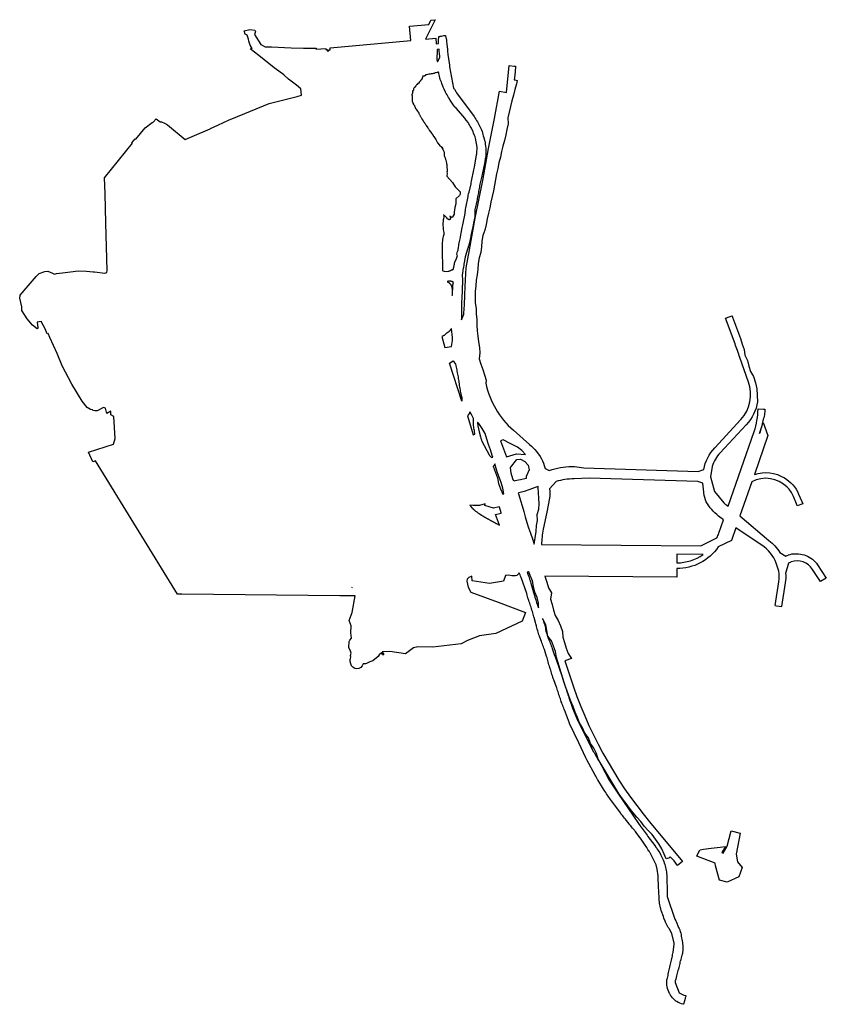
# Model space of a CAD drawing. Extents: x 1996413 to 2010497, y 848885 to 866072.
import ezdxf
from ezdxf.lldxf.tags import DXFTag

# ---------------------------------------------------------------- set-up
doc = ezdxf.new("R2010")
doc.units = 0
doc.header["$MEASUREMENT"] = 0
doc.layers.add('ce-eros-limt-doti', color=2, linetype='LOD')
doc.styles.get("Standard").update_dxf_attribs({"font": 'ler.shx'})
tags = doc.linetypes.add('LOD', pattern='A,1,-0.2,["LOD",Standard,S=0.08,R=0,X=-0.1,Y=-0.04],-0.22', length=1.42).pattern_tags.tags
tags[6] = DXFTag(74, 10)

msp = doc.modelspace()

# ---------------------------------------------------------------- linework, layer by layer
at = {"layer": 'ce-eros-limt-doti', "flags": 128}
for points in [[(2009601, 855846), (2009666, 856259, 0.072843), (2009668, 856448), (2009640, 856535, 0.163251), (2009410, 856871), (2008916, 857200), (2008840, 856982), (2008610, 856870, -0.2497), (2007886, 856492), (2007885, 856342), (2005581, 856360), (2005619, 856254), (2005648, 856158), (2005696, 856069), (2005680, 855958), (2005708, 855862), (2005735, 855766), (2005763, 855670), (2005816, 855582), (2005857, 855490), (2005888, 855395), (2005896, 855293), (2005928, 855198), (2005957, 855102), (2005991, 855008), (2006050, 854922), (2005930, 854883), (2006022, 854599, 0.095377), (2007412, 852068), (2007984, 851378), (2007900, 851308), (2007839, 851388), (2007772, 851462), (2007745, 851439), (2007720, 851429), (2007701, 851422), (2007668, 851506), (2007622, 851597), (2007570, 851684), (2007514, 851768), (2007456, 851849), (2007384, 851920), (2007319, 851996), (2007257, 852076), (2007191, 852153), (2007123, 852229), (2007058, 852308), (2007000, 852391), (2006940, 852474), (2006880, 852555), (2006827, 852642), (2006773, 852729), (2006723, 852817), (2006670, 852904), (2006616, 852990), (2006564, 853077), (2006514, 853165), (2006484, 853265), (2006438, 853355), (2006377, 853438), (2006347, 853536), (2006282, 853617), (2006239, 853709), (2006190, 853799), (2006151, 853893), (2006112, 853986), (2006074, 854081), (2006035, 854175), (2006001, 854270), (2005966, 854366), (2005934, 854462), (2005904, 854559), (2005871, 854654), (2005841, 854749), (2005816, 854847), (2005785, 854941), (2005768, 855041), (2005735, 855136), (2005699, 855229), (2005632, 855313), (2005616, 855412), (2005597, 855511), (2005551, 855602), (2005543, 855617), (2005551, 855594), (2005559, 855570), (2005567, 855546), (2005569, 855538), (2005574, 855522), (2005580, 855498), (2005586, 855474), (2005591, 855449), (2005596, 855425), (2005601, 855400), (2005616, 855352), (2005624, 855328), (2005648, 855259), (2005658, 855236), (2005668, 855213), (2005676, 855190), (2005677, 855189), (2005677, 855188), (2005686, 855165), (2005695, 855141), (2005703, 855118), (2005711, 855094), (2005752, 854976), (2005760, 854953), (2005769, 854929), (2005777, 854905), (2005883, 854599), (2005891, 854576), (2005916, 854505), (2005924, 854481), (2005931, 854457), (2005939, 854434), (2005954, 854386), (2005962, 854362), (2005968, 854342), (2005969, 854338), (2005977, 854315), (2005985, 854291), (2005993, 854267), (2006001, 854243), (2006008, 854221), (2006041, 854126), (2006049, 854103), (2006058, 854080), (2006060, 854074), (2006065, 854056), (2006154, 853846), (2006426, 853304), (2006428, 853301), (2006442, 853280), (2006448, 853271), (2006455, 853258), (2006479, 853215), (2006491, 853193), (2006504, 853171), (2006516, 853149), (2006528, 853128), (2006552, 853085), (2006576, 853040), (2006588, 853018), (2006600, 852996), (2006624, 852952), (2006635, 852930), (2006647, 852908), (2006653, 852896), (2006704, 852796), (2006867, 852556), (2006867, 852556), (2006868, 852554), (2007220, 852041), (2007249, 852001), (2007255, 851992), (2007255, 851991), (2007263, 851980), (2007266, 851976), (2007367, 851837), (2007382, 851816), (2007501, 851656), (2007514, 851640), (2007516, 851636), (2007531, 851616), (2007535, 851610), (2007535, 851610), (2007545, 851596), (2007546, 851595), (2007561, 851573), (2007575, 851550), (2007589, 851527), (2007602, 851503), (2007615, 851479), (2007627, 851454), (2007638, 851430), (2007648, 851405), (2007658, 851379), (2007661, 851372), (2007661, 851371), (2007664, 851363), (2007667, 851353), (2007675, 851328), (2007683, 851301), (2007689, 851275), (2007695, 851248), (2007700, 851222), (2007704, 851195), (2007708, 851168), (2007711, 851141), (2007713, 851114), (2007713, 851106), (2007713, 851104), (2007713, 851104), (2007714, 851088), (2007714, 851081), (2007714, 851063), (2007715, 851038), (2007715, 851013), (2007715, 850988), (2007716, 850963), (2007716, 850938), (2007716, 850913), (2007717, 850888), (2007717, 850863), (2007717, 850838), (2007717, 850813), (2007717, 850788), (2007717, 850788), (2007717, 850765), (2007849, 850371), (2007871, 850340), (2007877, 850329), (2007918, 850225), (2007925, 850209), (2007937, 850184), (2007939, 850179), (2007946, 850157), (2007954, 850130), (2007960, 850103), (2007965, 850076), (2007979, 849993), (2007983, 849966), (2007987, 849938), (2007990, 849910), (2007992, 849882), (2007992, 849854), (2007992, 849851), (2007991, 849825), (2007988, 849797), (2007983, 849769), (2007981, 849762), (2007981, 849762), (2007979, 849754), (2007976, 849743), (2007969, 849719), (2007962, 849695), (2007954, 849671), (2007948, 849647), (2007947, 849645), (2007942, 849623), (2007937, 849598), (2007931, 849574), (2007925, 849550), (2007919, 849525), (2007913, 849501), (2007907, 849477), (2007901, 849453), (2007894, 849428), (2007888, 849404), (2007882, 849380), (2007876, 849356), (2007873, 849342), (2007870, 849331), (2007869, 849329), (2007869, 849326), (2007863, 849308), (2007860, 849298), (2007858, 849287), (2007855, 849268), (2007929, 849085), (2008011, 849047), (2008013, 849046), (2008037, 849040), (2008046, 849038), (2008043, 849029), (2008042, 849024), (2008041, 849023), (2008035, 849000), (2008033, 848994), (2008024, 848962), (2008015, 848930), (2008013, 848924), (2008007, 848901), (2008006, 848900), (2008005, 848895), (2008002, 848885), (2007994, 848888), (2007970, 848896), (2007968, 848896), (2007940, 848906), (2007930, 848909), (2007926, 848911), (2007911, 848918), (2007884, 848935), (2007872, 848943), (2007858, 848953), (2007834, 848973), (2007812, 848996), (2007792, 849020), (2007775, 849046), (2007762, 849068), (2007760, 849073), (2007747, 849101), (2007736, 849130), (2007726, 849159), (2007725, 849161), (2007718, 849189), (2007713, 849219), (2007711, 849250), (2007712, 849282), (2007715, 849313), (2007719, 849331), (2007721, 849341), (2007733, 849389), (2007738, 849414), (2007744, 849438), (2007749, 849463), (2007755, 849487), (2007761, 849511), (2007766, 849536), (2007772, 849560), (2007778, 849584), (2007784, 849609), (2007789, 849633), (2007795, 849657), (2007810, 849731), (2007814, 849756), (2007819, 849780), (2007822, 849791), (2007838, 849933), (2007838, 849955), (2007799, 850122), (2007758, 850197), (2007751, 850208), (2007737, 850228), (2007723, 850249), (2007717, 850261), (2007711, 850271), (2007701, 850294), (2007691, 850317), (2007682, 850339), (2007662, 850388), (2007653, 850416), (2007616, 850521), (2007609, 850544), (2007606, 850556), (2007604, 850564), (2007603, 850565), (2007602, 850570), (2007596, 850596), (2007591, 850623), (2007587, 850649), (2007583, 850676), (2007581, 850703), (2007579, 850730), (2007578, 850747), (2007576, 850783), (2007575, 850808), (2007573, 850833), (2007572, 850858), (2007570, 850883), (2007569, 850908), (2007567, 850933), (2007566, 850958), (2007565, 850983), (2007564, 851008), (2007563, 851033), (2007561, 851058), (2007560, 851076), (2007560, 851083), (2007560, 851099), (2007560, 851099), (2007560, 851101), (2007559, 851130), (2007544, 851242), (2007525, 851317), (2007421, 851530), (2007417, 851536), (2007403, 851556), (2007400, 851560), (2007389, 851578), (2007376, 851599), (2007362, 851620), (2007349, 851641), (2007336, 851662), (2007322, 851683), (2007266, 851766), (2007191, 851866), (2007175, 851885), (2007164, 851899), (2007152, 851915), (2007146, 851923), (2007130, 851942), (2007114, 851961), (2007098, 851981), (2007083, 852000), (2007067, 852020), (2007051, 852039), (2007036, 852059), (2007004, 852098), (2006988, 852117), (2006972, 852136), (2006957, 852156), (2006941, 852175), (2006925, 852195), (2006910, 852215), (2006901, 852227), (2006752, 852429), (2006745, 852439), (2006730, 852459), (2006729, 852461), (2006728, 852462), (2006715, 852480), (2006701, 852500), (2006687, 852521), (2006673, 852542), (2006659, 852562), (2006645, 852583), (2006632, 852604), (2006618, 852625), (2006609, 852640), (2006508, 852802), (2006502, 852811), (2006495, 852823), (2006483, 852845), (2006471, 852867), (2006459, 852888), (2006317, 853153), (2006305, 853175), (2006298, 853187), (2006173, 853448), (2006014, 853787), (2006011, 853792), (2005923, 854023), (2005921, 854029), (2005912, 854053), (2005903, 854076), (2005894, 854100), (2005886, 854124), (2005877, 854148), (2005870, 854168), (2005870, 854168), (2005869, 854172), (2005869, 854173), (2005861, 854195), (2005853, 854219), (2005845, 854243), (2005837, 854266), (2005828, 854290), (2005827, 854293), (2005821, 854314), (2005813, 854338), (2005806, 854362), (2005798, 854385), (2005790, 854409), (2005786, 854422), (2005739, 854550), (2005730, 854573), (2005724, 854591), (2005722, 854597), (2005714, 854621), (2005707, 854645), (2005699, 854669), (2005684, 854716), (2005676, 854740), (2005674, 854747), (2005668, 854765), (2005661, 854789), (2005654, 854813), (2005647, 854837), (2005639, 854861), (2005633, 854885), (2005626, 854909), (2005620, 854933), (2005613, 854957), (2005575, 855076), (2005566, 855100), (2005557, 855123), (2005549, 855147), (2005541, 855169), (2005532, 855193), (2005524, 855216), (2005514, 855245), (2005513, 855245), (2005489, 855312), (2005480, 855335), (2005472, 855359), (2005464, 855382), (2005457, 855406), (2005451, 855431), (2005445, 855455), (2005439, 855479), (2005434, 855494), (2005425, 855527), (2005418, 855552), (2005396, 855636), (2005392, 855648), (2005385, 855672), (2005365, 855744), (2005357, 855768), (2005350, 855792), (2005342, 855816), (2005333, 855839), (2005326, 855863), (2005319, 855887), (2005311, 855911), (2005304, 855935), (2005288, 855982), (2005280, 856006), (2005273, 856030), (2005265, 856054), (2005167, 856337), (2005157, 856360), (2005149, 856384), (2005136, 856415), (2005125, 856399), (2005113, 856385), (2005094, 856373), (2005072, 856365), (2005056, 856362), (2005006, 856364), (2004956, 856379), (2004893, 856372), (2004862, 856271), (2004617, 856229), (2004312, 856280), (2004310, 856357), (2004256, 856334), (2004226, 856307), (2004221, 856271), (2004243, 856167), (2004288, 856081), (2004766, 855903), (2005245, 855725), (2005185, 855575), (2004727, 855356), (2004441, 855317), (2004234, 855237), (2004121, 855177), (2003629, 855122), (2003363, 855124), (2003289, 855110), (2003150, 855003), (2002877, 855041), (2002741, 855036), (2002773, 854991), (2002755, 854980), (2002728, 855020), (2002688, 854986), (2002672, 854956), (2002576, 854881), (2002527, 854862), (2002470, 854837), (2002451, 854831), (2002425, 854826), (2002409, 854826, -0.784966), (2002192, 854830), (2002185, 854870, -0.101135), (2002192, 854942), (2002190, 854972), (2002198, 855016), (2002187, 855050), (2002160, 855111), (2002165, 855218), (2002175, 855242), (2002207, 855278), (2002196, 855372), (2002198, 855490), (2002168, 855583), (2002216, 855724), (2002271, 856015), (2002003, 856016), (1999243, 856046), (1999171, 856047), (1997739, 858373), (1997691, 858357), (1997614, 858521), (1998050, 858663), (1998080, 858759), (1998058, 859144), (1998003, 859176), (1998006, 859239), (1997935, 859199), (1997910, 859294), (1997878, 859305), (1997766, 859244), (1997725, 859242), (1997698, 859248), (1997683, 859265), (1997650, 859270), (1997591, 859305), (1997502, 859414), (1997322, 859709), (1997157, 860030), (1997065, 860244), (1996938, 860526), (1996910, 860595), (1996891, 860587), (1996857, 860675), (1996786, 860802), (1996719, 860792), (1996732, 860695), (1996718, 860676), (1996638, 860743), (1996546, 860850), (1996453, 860999), (1996453, 861061), (1996413, 861212), (1996422, 861266), (1996699, 861589), (1996752, 861640), (1996852, 861678), (1996902, 861681), (1996987, 861647), (1997018, 861629), (1997055, 861643), (1997158, 861652), (1997298, 861671), (1997431, 861686), (1997580, 861685), (1997698, 861673), (1997719, 861671), (1997898, 861647), (1997935, 861661), (1997942, 861693), (1997918, 862520), (1997903, 863039), (1997895, 863313), (1998384, 863915), (1998371, 863925), (1998428, 863995), (1998441, 863985), (1998606, 864186), (1998726, 864277), (1998746, 864282), (1998797, 864344), (1998864, 864288), (1998888, 864287), (1998940, 864267), (1998991, 864235), (1999303, 863983), (1999427, 864034), (1999740, 864170), (1999744, 864172), (1999870, 864232), (2000068, 864323), (2000118, 864343), (2000768, 864612), (2001256, 864731), (2001335, 864755), (2001319, 864864), (2001247, 864927), (2001104, 865033), (2001025, 865109), (2000936, 865175), (2000855, 865231), (2000589, 865450), (2000439, 865561), (2000473, 865569), (2000439, 865625), (2000411, 865700), (2000406, 865734), (2000383, 865800), (2000351, 865819), (2000335, 865876), (2000432, 865901), (2000520, 865888), (2000528, 865869), (2000514, 865816), (2000626, 865638), (2000634, 865633), (2000698, 865598), (2000811, 865597), (2001152, 865580), (2001371, 865573), (2001591, 865574), (2001586, 865556), (2001759, 865572), (2001759, 865552), (2001783, 865550), (2001782, 865528), (2001812, 865527), (2001813, 865547), (2001834, 865546), (2001835, 865579), (2003242, 865709), (2003218, 865958), (2003555, 865989), (2003592, 866067), (2003667, 866072), (2003659, 866059), (2003497, 865733), (2003676, 865749), (2003685, 865651), (2003728, 865654), (2003727, 865668), (2003726, 865686), (2003726, 865687), (2003725, 865701), (2003724, 865712), (2003731, 865778), (2003736, 865779), (2003738, 865779), (2003743, 865780), (2003745, 865780), (2003749, 865781), (2003755, 865782), (2003780, 865787), (2003819, 865794), (2003825, 865795), (2003828, 865795), (2003830, 865796), (2003835, 865797), (2003837, 865797), (2003845, 865798), (2003845, 865788), (2003862, 865736), (2003864, 865726), (2003865, 865712), (2003865, 865711), (2003867, 865681), (2003869, 865656), (2003870, 865641), (2003871, 865631), (2003875, 865606), (2003878, 865581), (2003880, 865574), (2003882, 865557), (2003883, 865532), (2003885, 865507), (2003887, 865482), (2003890, 865457), (2003893, 865432), (2003919, 865276), (2003919, 865268), (2003919, 865264), (2003918, 865255), (2003917, 865248), (2003990, 864879), (2004002, 864859), (2004026, 864819), (2004038, 864798), (2004346, 864381), (2004362, 864359), (2004377, 864337), (2004391, 864314), (2004406, 864292), (2004431, 864244), (2004444, 864221), (2004455, 864196), (2004467, 864172), (2004477, 864147), (2004485, 864121), (2004492, 864095), (2004500, 864070), (2004507, 864044), (2004515, 864018), (2004516, 864015), (2004517, 864010), (2004522, 863992), (2004530, 863966), (2004538, 863940), (2004542, 863914), (2004548, 863860), (2004551, 863833), (2004552, 863806), (2004552, 863779), (2004551, 863752), (2004550, 863725), (2004549, 863698), (2004546, 863671), (2004541, 863644), (2004534, 863591), (2004532, 863578), (2004532, 863578), (2004530, 863568), (2004529, 863565), (2004488, 863369), (2004484, 863344), (2004478, 863320), (2004471, 863296), (2004464, 863272), (2004457, 863248), (2004450, 863224), (2004447, 863199), (2004443, 863174), (2004439, 863149), (2004439, 863148), (2004435, 863125), (2004431, 863100), (2004426, 863075), (2004422, 863051), (2004417, 863026), (2004412, 863002), (2004408, 862977), (2004403, 862953), (2004398, 862928), (2004392, 862904), (2004388, 862879), (2004382, 862855), (2004378, 862830), (2004371, 862806), (2004359, 862757), (2004358, 862732), (2004358, 862706), (2004360, 862680), (2004359, 862655), (2004357, 862630), (2004353, 862606), (2004349, 862581), (2004344, 862556), (2004339, 862532), (2004328, 862483), (2004323, 862458), (2004318, 862434), (2004313, 862409), (2004308, 862385), (2004303, 862360), (2004298, 862336), (2004292, 862312), (2004287, 862287), (2004283, 862263), (2004277, 862238), (2004272, 862214), (2004266, 862189), (2004261, 862165), (2004254, 862141), (2004247, 862117), (2004246, 862112), (2004244, 862105), (2004241, 862093), (2004234, 862069), (2004193, 861933), (2004192, 861927), (2004169, 861805), (2004165, 861781), (2004160, 861757), (2004156, 861732), (2004152, 861708), (2004148, 861683), (2004143, 861659), (2004138, 861610), (2004143, 861535), (2004143, 861510), (2004142, 861486), (2004142, 861461), (2004142, 861436), (2004141, 861430), (2004141, 861430), (2004140, 861404), (2004139, 861387), (2004137, 861362), (2004136, 861338), (2004130, 861215), (2004130, 861190), (2004129, 861166), (2004128, 861141), (2004127, 861116), (2004125, 861092), (2004125, 861067), (2004126, 861043), (2004126, 861018), (2004128, 860993), (2004128, 860969), (2004128, 860944), (2004129, 860920), (2004128, 860895), (2004129, 860870), (2004128, 860846), (2004127, 860832), (2004167, 860934), (2004173, 861036), (2004178, 861086), (2004184, 861273), (2004199, 861530), (2004210, 861742), (2004266, 862056), (2004363, 862608), (2004498, 863263), (2004601, 863826), (2004704, 864345), (2004793, 864822), (2004913, 864803), (2004962, 865270), (2005044, 865264), (2005070, 865263), (2005063, 865161), (2005054, 865060), (2005047, 865024), (2005059, 865021), (2005100, 865009), (2005085, 864953), (2005060, 864853), (2005034, 864753), (2005008, 864654), (2004982, 864555), (2004957, 864457), (2004936, 864360), (2004941, 864256), (2004921, 864158), (2004900, 864061), (2004877, 863963), (2004850, 863867), (2004825, 863770), (2004807, 863671), (2004781, 863575), (2004760, 863477), (2004740, 863379), (2004722, 863281), (2004702, 863182), (2004684, 863084), (2004663, 862986), (2004639, 862889), (2004620, 862791), (2004600, 862693), (2004574, 862596), (2004555, 862498), (2004535, 862400), (2004502, 862305), (2004483, 862207), (2004479, 862105), (2004464, 862008), (2004435, 861914), (2004417, 861817), (2004414, 861718), (2004399, 861621), (2004383, 861524), (2004375, 861426), (2004368, 861328), (2004364, 861230), (2004363, 861132), (2004384, 861033), (2004381, 860936), (2004394, 860838), (2004397, 860740), (2004398, 860643), (2004413, 860546), (2004426, 860449), (2004441, 860353), (2004446, 860255), (2004436, 860155), (2004467, 860061), (2004498, 859967), (2004531, 859875), (2004555, 859781), (2004552, 859726, 0.163521), (2005032, 858907), (2005316, 858660, -0.052607), (2005434, 858533), (2005503, 858447, -0.050084), (2005570, 858293), (2005588, 858236), (2005658, 858203), (2005710, 858220, -0.085891), (2006098, 858275), (2006261, 858250), (2008260, 858188), (2008356, 858223, -0.139149), (2008548, 858600), (2009005, 859092, 0.279275), (2009140, 859747), (2008988, 860177, 0.002743), (2008903, 860413), (2008738, 860862), (2008819, 860892), (2008852, 860904), (2008860, 860882), (2008895, 860788), (2008929, 860694), (2008963, 860600), (2008996, 860505), (2009030, 860411), (2009063, 860316), (2009074, 860214), (2009120, 860124), (2009146, 860027), (2009174, 859931), (2009225, 859843), (2009260, 859732), (2009284, 859628), (2009292, 859521), (2009298, 859398)], [(2009297, 859403, -0.146537), (2009100, 859003), (2008644, 858512, 0.108189), (2008503, 858274), (2008476, 858095), (2008542, 857838), (2008705, 857641, 0.028829), (2008757, 857597), (2008783, 857578), (2009236, 858882, 0.082935), (2009304, 859279), (2009399, 859274), (2009410, 859273), (2009415, 859273), (2009417, 859273), (2009422, 859272), (2009424, 859272), (2009426, 859272), (2009425, 859253), (2009422, 859227), (2009419, 859201), (2009415, 859175), (2009410, 859150), (2009403, 859124), (2009396, 859099), (2009392, 859087), (2009387, 859073, -0.043762), (2009330, 858849), (2009397, 859041), (2009477, 858815), (2009241, 858134, -0.222596), (2009766, 858074, -0.162109), (2010013, 857792), (2010070, 857660), (2010084, 857620), (2009990, 857587), (2009977, 857623), (2009922, 857752, 0.117791), (2009812, 857911, 0.329767), (2009196, 858007), (2008989, 857411), (2009494, 856983, -0.091756), (2009686, 856773), (2009788, 856709, -0.063872), (2009894, 856746), (2010012, 856746, -0.153185), (2010253, 856655, -0.076914), (2010343, 856559), (2010497, 856326), (2010394, 856263), (2010254, 856476, 0.357963), (2009881, 856608)], [(2009601, 855846), (2009627, 855842), (2009720, 855828), (2009785, 856241, 0.055189), (2009792, 856410), (2009844, 856594), (2009881, 856608)]]:
    msp.add_lwpolyline(points, format="xyb", dxfattribs=at)
at = {"layer": 'ce-eros-limt-doti', "lineweight": -2, "flags": 128}
for points in [[(2003716, 865341), (2003749, 865419), (2003746, 865443), (2003744, 865468), (2003741, 865493), (2003738, 865518), (2003737, 865543), (2003735, 865555), (2003700, 865552), (2003699, 865370), (2003708, 865342), (2003716, 865341)], [(2004053, 861938), (2004054, 861940), (2004054, 861942), (2004057, 861949), (2004046, 861973), (2004048, 861978), (2004054, 862002), (2004060, 862027), (2004066, 862051), (2004076, 862100), (2004079, 862125), (2004081, 862138), (2004081, 862138), (2004083, 862150), (2004087, 862175), (2004092, 862200), (2004098, 862224), (2004108, 862273), (2004117, 862322), (2004121, 862347), (2004141, 862445), (2004146, 862470), (2004151, 862494), (2004157, 862518), (2004189, 862690), (2004192, 862714), (2004194, 862740), (2004199, 862765), (2004203, 862789), (2004241, 862986), (2004246, 863010), (2004252, 863035), (2004258, 863059), (2004293, 863205), (2004298, 863230), (2004303, 863254), (2004343, 863450), (2004348, 863474), (2004354, 863499), (2004389, 863711), (2004393, 863733), (2004399, 863848), (2004369, 864007), (2004363, 864029), (2004356, 864050), (2004339, 864093), (2004331, 864115), (2004302, 864177), (2004290, 864197), (2004278, 864216), (2004266, 864236), (2004253, 864256), (2004241, 864275), (2004214, 864313), (2004211, 864318), (2004185, 864353), (2004038, 864522), (2004016, 864542), (2004014, 864543), (2003997, 864563), (2003931, 864668), (2003930, 864669), (2003929, 864671), (2003926, 864676), (2003916, 864692), (2003902, 864715), (2003875, 864761), (2003861, 864784), (2003849, 864809), (2003826, 864857), (2003815, 864881), (2003809, 864895), (2003786, 864956), (2003776, 864981), (2003766, 865006), (2003757, 865031), (2003750, 865058), (2003743, 865084), (2003737, 865110), (2003731, 865136), (2003731, 865137), (2003730, 865143), (2003728, 865151), (2003717, 865163), (2003717, 865163), (2003717, 865162), (2003716, 865161), (2003715, 865159), (2003714, 865158), (2003712, 865156), (2003711, 865154), (2003709, 865153), (2003707, 865152), (2003705, 865151), (2003686, 865146), (2003682, 865145), (2003675, 865143), (2003670, 865142), (2003655, 865138), (2003650, 865136), (2003637, 865132), (2003637, 865132), (2003636, 865132), (2003633, 865131), (2003622, 865130), (2003608, 865128), (2003602, 865127), (2003602, 865127), (2003599, 865126), (2003577, 865122), (2003571, 865122), (2003563, 865122), (2003556, 865122), (2003515, 865112), (2003513, 865111), (2003507, 865109), (2003504, 865107), (2003495, 865102), (2003492, 865097), (2003490, 865095), (2003488, 865094), (2003487, 865093), (2003484, 865091), (2003482, 865091), (2003480, 865089), (2003476, 865087), (2003472, 865087), (2003454, 865091), (2003452, 865083), (2003451, 865079), (2003451, 865078), (2003448, 865072), (2003446, 865069), (2003444, 865065), (2003442, 865061), (2003441, 865059), (2003440, 865058), (2003441, 865056), (2003441, 865055), (2003441, 865051), (2003439, 865048), (2003421, 865023), (2003417, 865018), (2003413, 865012), (2003409, 865006), (2003409, 865006), (2003403, 864999), (2003400, 864995), (2003398, 864991), (2003393, 864987), (2003390, 864982), (2003390, 864980), (2003390, 864976), (2003388, 864972), (2003386, 864968), (2003385, 864967), (2003384, 864965), (2003376, 864962), (2003367, 864957), (2003350, 864942), (2003348, 864939), (2003347, 864938), (2003346, 864936), (2003345, 864935), (2003343, 864933), (2003343, 864933), (2003343, 864933), (2003334, 864922), (2003331, 864918), (2003327, 864913), (2003325, 864911), (2003312, 864897), (2003311, 864896), (2003307, 864891), (2003295, 864877), (2003290, 864866), (2003288, 864861), (2003288, 864856), (2003287, 864855), (2003287, 864849), (2003287, 864848), (2003287, 864847), (2003286, 864844), (2003284, 864839), (2003279, 864833), (2003277, 864832), (2003274, 864829), (2003274, 864829), (2003272, 864827), (2003269, 864822), (2003269, 864815), (2003269, 864812), (2003275, 864812), (2003274, 864797), (2003273, 864795), (2003273, 864792), (2003268, 864780), (2003268, 864779), (2003268, 864778), (2003265, 864771), (2003261, 864767), (2003260, 864764), (2003260, 864761), (2003261, 864759), (2003261, 864758), (2003262, 864753), (2003262, 864751), (2003263, 864749), (2003263, 864746), (2003263, 864743), (2003264, 864740), (2003264, 864739), (2003264, 864736), (2003264, 864735), (2003264, 864727), (2003264, 864726), (2003265, 864710), (2003265, 864708), (2003265, 864706), (2003265, 864703), (2003265, 864701), (2003264, 864687), (2003264, 864673), (2003265, 864668), (2003265, 864666), (2003265, 864664), (2003265, 864663), (2003264, 864658), (2003264, 864653), (2003275, 864622), (2003275, 864622), (2003275, 864622), (2003277, 864620), (2003278, 864618), (2003279, 864616), (2003288, 864597), (2003288, 864597), (2003290, 864593), (2003291, 864591), (2003298, 864581), (2003302, 864574), (2003304, 864572), (2003307, 864567), (2003307, 864567), (2003310, 864560), (2003311, 864558), (2003313, 864555), (2003313, 864555), (2003326, 864525), (2003327, 864524), (2003327, 864523), (2003328, 864522), (2003334, 864511), (2003335, 864509), (2003336, 864508), (2003336, 864507), (2003338, 864505), (2003339, 864503), (2003340, 864502), (2003342, 864497), (2003343, 864497), (2003345, 864493), (2003345, 864492), (2003356, 864477), (2003358, 864475), (2003358, 864475), (2003359, 864474), (2003361, 864471), (2003363, 864469), (2003369, 864464), (2003369, 864463), (2003370, 864462), (2003373, 864459), (2003374, 864459), (2003376, 864456), (2003377, 864454), (2003378, 864452), (2003378, 864451), (2003379, 864450), (2003380, 864446), (2003382, 864435), (2003387, 864424), (2003388, 864423), (2003388, 864423), (2003389, 864422), (2003390, 864421), (2003390, 864421), (2003391, 864420), (2003393, 864417), (2003396, 864415), (2003399, 864408), (2003401, 864404), (2003405, 864394), (2003406, 864390), (2003408, 864386), (2003410, 864382), (2003416, 864370), (2003417, 864369), (2003420, 864363), (2003426, 864354), (2003431, 864347), (2003432, 864346), (2003436, 864339), (2003437, 864337), (2003438, 864336), (2003439, 864335), (2003439, 864335), (2003440, 864334), (2003441, 864332), (2003458, 864305), (2003465, 864294), (2003465, 864294), (2003468, 864289), (2003471, 864286), (2003473, 864282), (2003482, 864270), (2003484, 864267), (2003487, 864262), (2003491, 864256), (2003499, 864245), (2003499, 864244), (2003505, 864236), (2003508, 864231), (2003511, 864228), (2003512, 864226), (2003538, 864185), (2003545, 864175), (2003551, 864165), (2003554, 864160), (2003561, 864148), (2003563, 864145), (2003607, 864084), (2003608, 864083), (2003613, 864075), (2003631, 864051), (2003632, 864050), (2003633, 864049), (2003633, 864049), (2003634, 864046), (2003635, 864046), (2003642, 864035), (2003679, 863980), (2003709, 863924), (2003741, 863885), (2003781, 863850), (2003803, 863821), (2003792, 863824), (2003796, 863818), (2003799, 863814), (2003801, 863811), (2003802, 863810), (2003815, 863786), (2003815, 863783), (2003823, 863761), (2003823, 863758), (2003827, 863733), (2003825, 863699), (2003829, 863686), (2003836, 863672), (2003839, 863659), (2003845, 863630), (2003853, 863619), (2003858, 863599), (2003867, 863561), (2003870, 863542), (2003872, 863526), (2003873, 863485), (2003874, 863473), (2003876, 863456), (2003878, 863439), (2003879, 863435), (2003879, 863432), (2003878, 863427), (2003871, 863412), (2003871, 863410), (2003874, 863401), (2003870, 863342), (2003972, 863228), (2004014, 863152), (2004102, 863066), (2004105, 863027), (2004091, 863002), (2004027, 862948), (2004028, 862857), (2004009, 862794), (2004000, 862713), (2003998, 862677), (2003962, 862617), (2003926, 862640), (2003927, 862633), (2003932, 862601), (2003931, 862598), (2003931, 862596), (2003931, 862594), (2003930, 862592), (2003929, 862590), (2003928, 862589), (2003927, 862587), (2003925, 862585), (2003924, 862584), (2003922, 862583), (2003920, 862582), (2003918, 862581), (2003916, 862580), (2003914, 862580), (2003912, 862580), (2003909, 862580), (2003907, 862581), (2003905, 862582), (2003902, 862583), (2003900, 862584), (2003899, 862585), (2003892, 862591), (2003891, 862593), (2003869, 862613), (2003865, 862617), (2003859, 862623), (2003834, 862649), (2003827, 862656), (2003822, 862661), (2003820, 862663), (2003817, 862667), (2003813, 862671), (2003813, 862669), (2003816, 862652), (2003818, 862629), (2003812, 862597), (2003806, 862580), (2003804, 862551), (2003801, 862521), (2003801, 862518), (2003801, 862504), (2003801, 862502), (2003801, 862501), (2003801, 862499), (2003801, 862496), (2003802, 862485), (2003802, 862484), (2003802, 862481), (2003802, 862473), (2003804, 862450), (2003804, 862448), (2003804, 862445), (2003805, 862437), (2003805, 862434), (2003806, 862430), (2003806, 862417), (2003812, 862383), (2003813, 862381), (2003817, 862359), (2003818, 862352), (2003818, 862352), (2003819, 862341), (2003819, 862332), (2003818, 862327), (2003817, 862324), (2003813, 862306), (2003808, 862289), (2003802, 862267), (2003796, 862237), (2003795, 862227), (2003794, 862220), (2003793, 862215), (2003790, 862179), (2003790, 862169), (2003790, 862169), (2003790, 862169), (2003789, 862157), (2003787, 862127), (2003787, 862126), (2003787, 862021), (2003790, 861934), (2003790, 861931), (2003791, 861926), (2003795, 861857), (2003795, 861855), (2003795, 861855), (2003795, 861844), (2003794, 861833), (2003794, 861829), (2003794, 861825), (2003794, 861825), (2003794, 861822), (2003794, 861820), (2003794, 861817), (2003794, 861817), (2003794, 861810), (2003794, 861801), (2003794, 861798), (2003794, 861795), (2003794, 861795), (2003794, 861794), (2003794, 861791), (2003794, 861791), (2003794, 861789), (2003794, 861788), (2003794, 861763), (2003794, 861755), (2003794, 861753), (2003794, 861747), (2003795, 861735), (2003796, 861713), (2003797, 861700), (2003799, 861686), (2003825, 861682), (2003830, 861681), (2003831, 861681), (2003832, 861681), (2003859, 861679), (2003860, 861679), (2003860, 861679), (2003897, 861683), (2003903, 861684), (2003922, 861691), (2003928, 861693), (2003934, 861695), (2003937, 861697), (2003954, 861707), (2003966, 861706), (2003985, 861722), (2003987, 861729), (2003988, 861731), (2003989, 861733), (2003990, 861738), (2003994, 861754), (2003994, 861755), (2003994, 861757), (2003995, 861760), (2003995, 861763), (2003995, 861764), (2003998, 861777), (2003998, 861778), (2003998, 861779), (2003999, 861781), (2004000, 861786), (2004001, 861791), (2004002, 861798), (2004004, 861817), (2004005, 861823), (2004007, 861831), (2004008, 861833), (2004008, 861834), (2004009, 861836), (2004011, 861840), (2004013, 861844), (2004014, 861847), (2004016, 861851), (2004016, 861851), (2004040, 861904), (2004041, 861908), (2004042, 861910), (2004045, 861917), (2004045, 861918), (2004047, 861923), (2004048, 861927), (2004048, 861927), (2004049, 861929), (2004051, 861933), (2004052, 861937)], [(2003952, 860367), (2003952, 860370)], [(2004362, 858836), (2004359, 858855), (2004355, 858877), (2004352, 858899), (2004348, 858920), (2004344, 858941), (2004341, 858963), (2004339, 858988), (2004337, 859019), (2004338, 859025), (2004338, 859039), (2004336, 859059), (2004337, 859068), (2004338, 859082), (2004336, 859107), (2004336, 859109), (2004294, 859190), (2004271, 859225), (2004264, 859217), (2004268, 859206), (2004229, 859157), (2004331, 858826), (2004362, 858836)], [(2004541, 857620), (2004440, 857592), (2004325, 857594), (2004271, 857597), (2004290, 857575), (2004294, 857571), (2004295, 857570), (2004295, 857570), (2004302, 857562), (2004304, 857560), (2004309, 857554), (2004313, 857550), (2004317, 857546), (2004323, 857539), (2004327, 857534), (2004331, 857530), (2004335, 857527), (2004340, 857522), (2004344, 857518), (2004348, 857514), (2004354, 857509), (2004372, 857495), (2004392, 857481), (2004413, 857466), (2004434, 857453), (2004455, 857439), (2004476, 857426), (2004497, 857412), (2004518, 857399), (2004531, 857390), (2004532, 857390), (2004540, 857385), (2004548, 857381), (2004557, 857376), (2004565, 857371), (2004574, 857367), (2004582, 857362), (2004591, 857357), (2004600, 857352), (2004608, 857348), (2004617, 857343), (2004625, 857338), (2004634, 857333), (2004641, 857329), (2004649, 857325), (2004657, 857321), (2004665, 857316), (2004669, 857314), (2004675, 857311), (2004682, 857307), (2004689, 857303), (2004696, 857299), (2004704, 857295), (2004712, 857290), (2004720, 857286), (2004728, 857281), (2004736, 857277), (2004789, 857247), (2004722, 857433), (2004822, 857458), (2004819, 857467), (2004789, 857562), (2004787, 857569), (2004685, 857543), (2004533, 857595), (2004541, 857620)]]:
    msp.add_lwpolyline(points, dxfattribs=at)
for points in [[(2003966, 861260), (2003967, 861273), (2003970, 861298), (2003971, 861314), (2003972, 861323), (2003975, 861373), (2003976, 861398), (2003976, 861416), (2003976, 861424), (2003976, 861445), (2003988, 861486), (2003961, 861504), (2003959, 861504), (2003949, 861505), (2003943, 861506), (2003928, 861507), (2003925, 861508), (2003922, 861508), (2003907, 861509), (2003899, 861508), (2003880, 861505), (2003876, 861504), (2003877, 861504), (2003882, 861500), (2003882, 861500), (2003883, 861499), (2003886, 861497), (2003887, 861497), (2003887, 861496), (2003888, 861496), (2003891, 861493), (2003903, 861485), (2003906, 861482), (2003910, 861480), (2003914, 861476), (2003918, 861472), (2003922, 861468), (2003925, 861464), (2003933, 861455), (2003935, 861453), (2003939, 861448), (2003940, 861446), (2003943, 861441), (2003947, 861435), (2003950, 861428), (2003952, 861422), (2003954, 861416), (2003957, 861407), (2003959, 861402), (2003959, 861398), (2003960, 861395), (2003961, 861387), (2003962, 861376), (2003962, 861374), (2003965, 861302)], [(2003952, 860367), (2003971, 860472), (2003971, 860473), (2003971, 860488), (2003967, 860538), (2003965, 860563), (2003964, 860588), (2003960, 860613), (2003956, 860638), (2003953, 860663), (2003950, 860683), (2003941, 860669), (2003937, 860663), (2003935, 860659), (2003931, 860652), (2003929, 860650), (2003928, 860648), (2003925, 860645), (2003922, 860642), (2003918, 860639), (2003915, 860635), (2003911, 860632), (2003907, 860628), (2003903, 860624), (2003894, 860618), (2003888, 860613), (2003883, 860610), (2003877, 860606), (2003876, 860606), (2003872, 860603), (2003865, 860598), (2003849, 860583), (2003842, 860577), (2003836, 860570), (2003828, 860563), (2003825, 860561), (2003819, 860559), (2003806, 860553), (2003805, 860552), (2003799, 860550), (2003795, 860550), (2003784, 860542), (2003835, 860353)], [(2004405, 859049), (2004407, 859027), (2004413, 858985), (2004434, 858876), (2004457, 858792), (2004465, 858767), (2004469, 858753), (2004474, 858739), (2004478, 858726), (2004482, 858713), (2004610, 858477), (2004618, 858465), (2004625, 858454), (2004627, 858453), (2004629, 858453), (2004632, 858449), (2004641, 858440), (2004642, 858439), (2004648, 858433), (2004674, 858435), (2004664, 858468), (2004632, 858563), (2004597, 858656), (2004569, 858752), (2004539, 858848), (2004489, 858936), (2004431, 859023)], [(2004708, 858318), (2004707, 858316), (2004701, 858305), (2004693, 858292), (2004689, 858286), (2004684, 858279), (2004680, 858272), (2004678, 858270), (2004685, 858264), (2004721, 858171), (2004755, 858077), (2004775, 857978), (2004810, 857884), (2004847, 857791), (2004869, 857798), (2004847, 857896), (2004817, 857992), (2004783, 858086), (2004748, 858180), (2004720, 858276)], [(2005274, 856430), (2005291, 856377), (2005300, 856353), (2005308, 856330), (2005316, 856306), (2005323, 856282), (2005325, 856275), (2005330, 856258), (2005337, 856234), (2005373, 856115), (2005380, 856091), (2005401, 856019), (2005408, 855995), (2005423, 855947), (2005431, 855923), (2005438, 855899), (2005473, 855805), (2005469, 855890), (2005447, 855988), (2005409, 856081), (2005386, 856179), (2005365, 856277), (2005325, 856369), (2005302, 856433), (2005296, 856432)]]:
    msp.add_lwpolyline(points, close=True, dxfattribs=at)
at = {"layer": 'ce-eros-limt-doti', "linetype": 'ByBlock', "flags": 128}
msp.add_lwpolyline([(2004130, 859411), (2003917, 860079), (2003984, 860116), (2004021, 860057), (2004027, 860034), (2004027, 860034), (2004027, 860033), (2004038, 859984), (2004043, 859959), (2004047, 859935), (2004051, 859914), (2004052, 859910), (2004057, 859886), (2004062, 859861), (2004066, 859838), (2004067, 859837), (2004071, 859812), (2004075, 859788), (2004079, 859763), (2004083, 859738), (2004084, 859725), (2004084, 859725), (2004086, 859712), (2004089, 859687), (2004093, 859662), (2004097, 859637), (2004101, 859612), (2004106, 859587), (2004111, 859563), (2004117, 859538), (2004121, 859522), (2004121, 859522), (2004123, 859515), (2004127, 859496), (2004131, 859476), (2004134, 859436), (2004135, 859422), (2004132, 859419)], close=True, dxfattribs=at)
at = {"layer": 'ce-eros-limt-doti', "flags": 128}
for points in [[(2004911, 858442), (2005087, 858495), (2005244, 858484), (2005180, 858554), (2005106, 858609), (2004975, 858673), (2004854, 858739), (2004807, 858724), (2004840, 858630), (2004876, 858536)], [(2005157, 858402), (2005235, 858362), (2005291, 858298), (2005310, 858215), (2005257, 858099), (2005256, 858063), (2005159, 858040), (2005059, 858025), (2005038, 858018), (2005026, 858059), (2004995, 858154), (2004981, 858255), (2005094, 858396)], [(2005331, 857107), (2005364, 857012), (2005397, 856918), (2005414, 857028), (2005430, 857139), (2005434, 857245), (2005456, 857330), (2005446, 857434), (2005478, 857528), (2005482, 857624), (2005476, 857719), (2005471, 857813), (2005464, 857909), (2005463, 857923), (2005412, 857905), (2005319, 857870), (2005223, 857839), (2005128, 857811), (2005118, 857805), (2005128, 857777), (2005159, 857682), (2005187, 857586), (2005213, 857489), (2005238, 857392), (2005266, 857296), (2005298, 857201)]]:
    msp.add_lwpolyline(points, close=True, dxfattribs=at)
msp.add_lwpolyline([(2008585, 857025, 0.029515), (2008619, 857108), (2008701, 857345), (2008616, 857409, -0.099471), (2008399, 857655), (2008366, 857767), (2008350, 857880), (2008341, 857981), (2008255, 858009), (2006356, 858067), (2006092, 858055, 0.085891), (2005778, 858010), (2005666, 857886, -0.0248), (2005666, 857722), (2005615, 857476), (2005554, 857177, 0.04515), (2005524, 856911), (2008305, 856889)], format="xyb", close=True, dxfattribs=at)
msp.add_lwpolyline([(2007887, 856592, 0.160151), (2008344, 856738), (2007888, 856742)], format="xyb", close=True, dxfattribs=at).dxf.unprotected_set("ltscale", 0)
for points in [[(2009837, 856730), (2009833, 856728)], [(2002221, 856153), (2002214, 856160)], [(2008292, 851584), (2008351, 851592), (2008485, 851608), (2008643, 851628), (2008733, 851640), (2008738, 851640), (2008670, 851533), (2008670, 851533), (2008696, 851523), (2008763, 851648), (2008837, 851911), (2008995, 851871), (2008924, 851507), (2008946, 851370), (2009025, 851274), (2008970, 851108), (2008766, 851019), (2008629, 851050), (2008559, 851303), (2008554, 851348), (2008236, 851473), (2008291, 851584)]]:
    msp.add_lwpolyline(points, dxfattribs=at)

doc.saveas('drawing.dxf')
